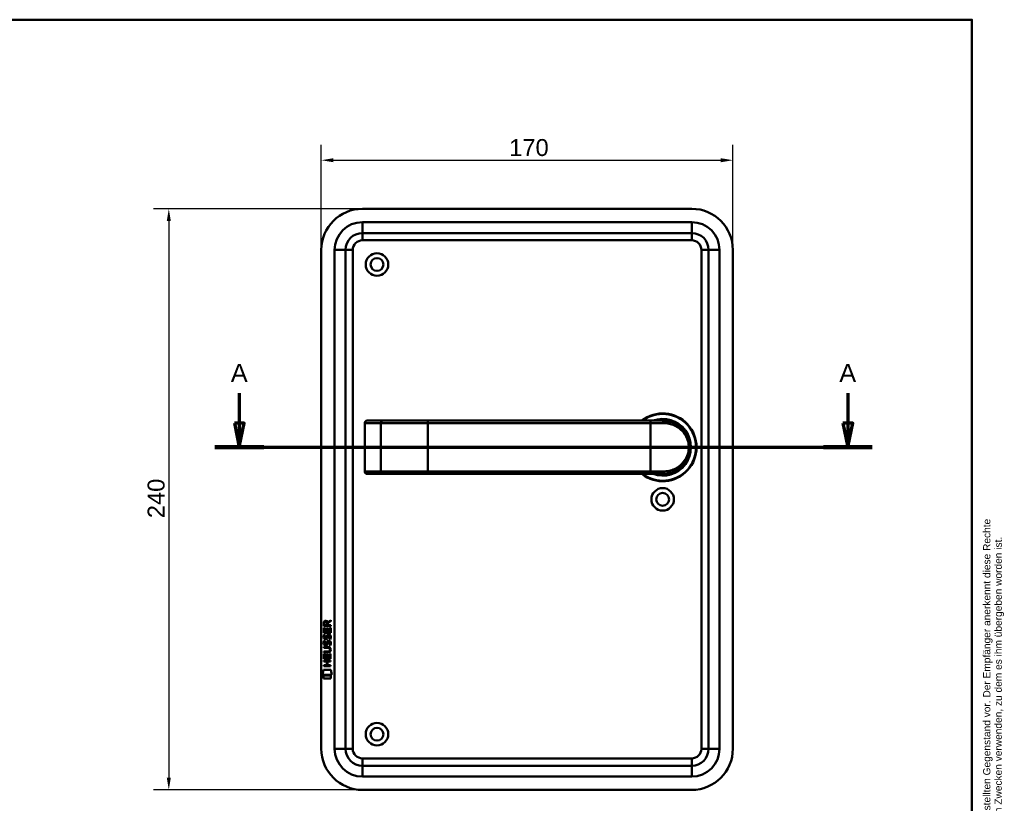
# Model space of a CAD drawing. Header units: millimetres. Extents: x 20 to 833, y 20 to 574.
# Tile 6 of 6: x 427 to 833, y 250 to 574. Entities that reach past the tile are written whole.
import ezdxf
from ezdxf.enums import TextEntityAlignment as Align

# ---------------------------------------------------------------- set-up
doc = ezdxf.new("R2010")
doc.units = ezdxf.units.MM
doc.header["$LTSCALE"] = 2
for name, color, linetype, lineweight in [('Bemaßungen(DIN)', 7, 'Continuous', 25), ('Schnittansichtslinien(DIN)', 7, 'Continuous', 70), ('Sichtbare Kanten(DIN)', 7, 'Continuous', 50), ('Sichtbare tangentiale Kanten(DIN)', 7, 'Continuous', 50), ('Skizziergeometrie(DIN)', 7, 'Continuous', 50), ('Skizzierlinie(DIN)', 7, 'Continuous', 25), ('Symbole(DIN)', 7, 'Continuous', 25)]:
    doc.layers.add(name, color=color, linetype=linetype, lineweight=lineweight)
doc.styles.add('Aktuell-DIN', font='arial.ttf')
doc.styles.add('Aktuell-DINGroßer Text', font='arial.ttf')
doc.styles.add('STANDARD-DIN~0', font='arial.ttf')
doc.styles.add('Textstil10', font='arial.ttf')
doc.styles.add('Textstil41', font='arial.ttf', dxfattribs={"width": 0.8})
doc.styles.add('Textstil83', font='arial.ttf', dxfattribs={"width": 0.8})
doc.dimstyles.new('CAD-LAN', dxfattribs={"dimscale": 2, "dimtxt": 3.5, "dimasz": 2.5, "dimexe": 3.175, "dimexo": 0, "dimgap": 0.8, "dimtad": 1, "dimrnd": 1e-08, "dimtxsty": 'STANDARD-DIN~0', "dimcen": 0.09, "dimdle": 10, "dimclrd": 250, "dimclre": 250, "dimclrt": 250, "dimadec": 0, "dimazin": 2, "dimtfac": 1, "dimtmove": 0, "dimatfit": 3, "dimfxl": 1, "dimtolj": 1, "dimtzin": 0, "dimlwd": 25, "dimlwe": 25, "dimarcsym": 0})

# ---------------------------------------------------------------- blocks, each defined once
blk = doc.blocks.new('Ränder Standardrahmen')
at = {"layer": 'Skizziergeometrie(DIN)', "flags": 128}
blk.add_lwpolyline([(10, 10), (10, 287), (410, 287), (410, 10), (10, 10)], dxfattribs=at)
blk = doc.blocks.new('Schriftfelder Heusser')
at = {"layer": 'Skizziergeometrie(DIN)'}
for p, q in [((101, 229.92), (101, 236.92)), ((101, 236.92), (291, 236.92)), ((111, 229.92), (111, 236.92)), ((123, 229.92), (123, 236.92)), ((232, 229.92), (232, 236.92)), ((256, 229.92), (256, 236.92)), ((291, 236.92), (291, 229.92)), ((101, 191.42), (101, 229.92)), ((101, 229.92), (291, 229.92)), ((111, 229.92), (111, 221.42)), ((123, 229.92), (123, 221.42)), ((232, 229.92), (232, 221.42)), ((256, 229.92), (256, 221.42)), ((291, 229.92), (291, 191.42)), ((101, 221.42), (291, 221.42)), ((150, 221.42), (150, 204.42)), ((198.85, 221.42), (198.85, 204.42)), ((216.35, 221.42), (216.35, 204.42)), ((238.35, 221.42), (238.35, 204.42)), ((278, 221.42), (278, 191.42)), ((278, 208.67), (291, 208.67)), ((101, 204.42), (291, 204.42)), ((142, 204.42), (142, 191.42)), ((236, 204.42), (236, 191.42)), ((278, 200.17), (291, 200.17)), ((291, 191.42), (101, 191.42))]:
    blk.add_line(p, q, dxfattribs=at)
at = {"layer": 'Skizzierlinie(DIN)'}
for p, q in [((113.5, 221.42), (113.5, 204.42)), ((118, 221.42), (118, 204.42)), ((162.35, 221.42), (162.35, 204.42)), ((166.85, 221.42), (166.85, 204.42)), ((113.5, 217.17), (150, 217.17)), ((162.35, 217.17), (278, 217.17)), ((113.5, 212.92), (150, 212.92)), ((162.35, 212.92), (278, 212.92)), ((113.5, 208.67), (150, 208.67)), ((162.35, 208.67), (278, 208.67))]:
    blk.add_line(p, q, dxfattribs=at)
for centre in [(115.75, 219.25), (164.6, 219.25), (115.75, 215.04), (164.6, 215.04), (115.75, 210.79), (164.6, 210.79), (115.75, 206.54), (164.6, 206.54)]:
    blk.add_circle(centre, 1.75, dxfattribs=at)
at = {"layer": 'Symbole(DIN)', "color": 7, "insert": (293.33, 191.7), "char_height": 1.5, "width": 182.3003, "attachment_point": 1, "rotation": 90, "line_spacing_factor": 0.944221, "style": 'Aktuell-DIN'}
blk.add_mtext('\\fArial|b0|i0;\\H1.5000;Die Schlossfabrik Heusser AG ist Eigentümerin dieses Dokumentes und behält sich alle Rechte an diesem und dem dargestellten Gegenstand vor. Der Empfänger anerkennt diese Rechte\\Pund wird das Dokument nicht ohne schriftliche Ermächtigung der Eigentümerin Dritten zugänglich machen oder zu anderen Zwecken verwenden, zu dem es ihm übergeben worden ist.\\P ', dxfattribs=at)
at = {"layer": 'Symbole(DIN)', "color": 179, "true_color": 0x262659, "style": 'Aktuell-DIN'}
for s, insert, char_height, attachment_point in [('Pos.', (106, 227), 2.489, 2), ('Menge', (117, 227), 2.489, 2), ('Benennung', (125.81, 225.38), 2.489, 4), ('B-Nummer', (234.74, 225.62), 2.489, 4), ('Material', (265.02, 225.62), 2.489, 5), ('\\fArial|b0|i0;a', (115.81, 219.53), 2, 5), ('\\fArial|b0|i0;e', (164.54, 219.53), 2, 5), ('\\fArial|b0|i0;Gezeichnet', (200.05, 219.23), 2, 4), ('\\fArial|b0|i0;b', (115.75, 215), 2, 5), ('\\fArial|b0|i0;f', (164.55, 215.06), 2, 5), ('\\fArial|b0|i0;Freigegeben', (199.92, 216), 2, 1), ('\\fArial|b0|i0;c', (115.75, 211.01), 2, 5), ('\\fArial|b0|i0;g', (164.63, 211.05), 2, 5), ('\\fArial|b0|i0;Projekt', (200, 211.98), 2, 1), ('\\fArial|b0|i0;d', (115.76, 206.55), 2, 5), ('\\fArial|b0|i0;h', (164.55, 206.57), 2, 5), ('\\fArial|b0|i0;CAD-Nr.', (200, 207.5), 2, 1), ('\\fArial|b0|i0;\\H2.0000;Massstab', (284.39, 206.37), 2, 5), ('\\fArial|b0|i0;\\H2.0000;Baugruppe', (143.1, 203.73), 2, 1), ('\\fArial|b0|i0;Zeichnungs-Nr.', (237, 203.5), 2, 1), ('\\fArial|b0|i0;\\H2.5000;4853 Murgenthal', (113.33, 192.46), 2.5, 7)]:
    blk.add_mtext(s, dxfattribs=dict(at, insert=insert, char_height=char_height, attachment_point=attachment_point))
at = {"layer": 'Symbole(DIN)', "color": 179, "true_color": 0x262659, "attachment_point": 5, "style": 'Aktuell-DIN'}
for s, insert, char_height, width in [('Änd.', (107.21, 213), 2.489, 12.3494), ('Änd.', (156.12, 212.76), 2.489, 12.3494), ('\\fArial|b0|i0;Änderung', (284.51, 202.33), 2, 12.1143)]:
    blk.add_mtext(s, dxfattribs=dict(at, insert=insert, char_height=char_height, width=width))
at = {"layer": 'Symbole(DIN)', "color": 7, "insert": (143.1, 196.62), "char_height": 4.5, "width": 90.18, "attachment_point": 4, "style": 'Aktuell-DIN'}
blk.add_mtext('\\fArial|b0|i0;\\W0.90;\\H4.5000;Heusser-Muschel Serie 3  EN179', dxfattribs=at)
at = {"layer": 'Symbole(DIN)', "color": 179, "true_color": 0x262659, "style": 'Textstil10'}
blk.add_attdef('ERSTELLUNGSDATUM_001', (217.23, 218.29), '', height=2, dxfattribs=at)
at = {"layer": 'Symbole(DIN)', "color": 179, "true_color": 0x262659}
for tag, height, style, p in [('AUTOR', 2.49, 'Aktuell-DIN', (240.03, 219.26)), ('KONTROLLDATUM', 2, 'Textstil10', (217.42, 215.04)), ('KONTROLLIERT_VON', 2, 'Textstil10', (239.98, 215.05))]:
    blk.add_attdef(tag, text='', height=height, dxfattribs=dict(at, style=style)).set_placement(p, align=Align.MIDDLE_LEFT)
at = {"layer": 'Symbole(DIN)', "color": 7, "style": 'Textstil83', "width": 0.8}
blk.add_attdef('Anfänglicher_Ansichtsmaßstab_001', (281.57, 213.34), '', height=2.3, dxfattribs=at)
at = {"layer": 'Symbole(DIN)', "color": 179, "true_color": 0x262659, "style": 'Textstil10'}
blk.add_attdef('PROJEKT', text='', height=2, dxfattribs=at).set_placement((217.77, 209.72), align=Align.BOTTOM_LEFT)
at = {"layer": 'Symbole(DIN)', "color": 7, "style": 'Textstil41', "width": 0.8}
blk.add_attdef('STATUS', text='', height=5, dxfattribs=at).set_placement((284.53, 195.86), align=Align.MIDDLE_CENTER)
blk = doc.blocks.new('*D19')
at = {"layer": 'Bemaßungen(DIN)', "color": 250, "linetype": 'Continuous', "lineweight": 25, "true_color": 0x3f3f3f, "transparency": 16777216}
for p, q in [((551.29, 478.9), (551.29, 522.31)), ((721.29, 478.9), (721.29, 522.31)), ((556.29, 515.96), (716.29, 515.96))]:
    blk.add_line(p, q, dxfattribs=at)
at = {"layer": 'Bemaßungen(DIN)', "color": 250, "linetype": 'Continuous', "true_color": 0x3f3f3f, "transparency": 16777216}
for points in [[(556.29, 516.79), (556.29, 515.12), (551.29, 515.96)], [(716.29, 516.79), (716.29, 515.12), (721.29, 515.96)]]:
    blk.add_solid(points, dxfattribs=at)
at = {"layer": 'Defpoints', "color": 0, "linetype": 'Continuous', "transparency": 16777216}
for p in [(721.29, 515.96), (551.29, 478.9), (721.29, 478.9)]:
    blk.add_point(p, dxfattribs=at)
at = {"layer": 'Bemaßungen(DIN)', "color": 250, "linetype": 'Continuous', "lineweight": 25, "true_color": 0x3f3f3f, "transparency": 16777216, "insert": (628.9, 524.7), "char_height": 7, "attachment_point": 1, "style": 'STANDARD-DIN~0'}
blk.add_mtext('\\A1;170', dxfattribs=at)
blk = doc.blocks.new('*D20')
at = {"layer": 'Bemaßungen(DIN)', "color": 250, "linetype": 'Continuous', "lineweight": 25, "true_color": 0x3f3f3f, "transparency": 16777216}
for p, q in [((568.29, 495.9), (481.94, 495.9)), ((488.29, 490.9), (488.29, 260.9)), ((568.29, 255.9), (481.94, 255.9))]:
    blk.add_line(p, q, dxfattribs=at)
at = {"layer": 'Bemaßungen(DIN)', "color": 250, "linetype": 'Continuous', "true_color": 0x3f3f3f, "transparency": 16777216}
for points in [[(487.46, 490.9), (489.12, 490.9), (488.29, 495.9)], [(487.46, 260.9), (489.12, 260.9), (488.29, 255.9)]]:
    blk.add_solid(points, dxfattribs=at)
at = {"layer": 'Defpoints', "color": 0, "linetype": 'Continuous', "transparency": 16777216}
for p in [(568.29, 495.9), (488.29, 255.9), (568.29, 255.9)]:
    blk.add_point(p, dxfattribs=at)
at = {"layer": 'Bemaßungen(DIN)', "color": 250, "linetype": 'Continuous', "lineweight": 25, "true_color": 0x3f3f3f, "transparency": 16777216, "insert": (479.54, 368.12), "char_height": 7, "attachment_point": 1, "rotation": 90, "style": 'STANDARD-DIN~0'}
blk.add_mtext('\\A1;240', dxfattribs=at)
blk = doc.blocks.new('2DTransSchnitt0')
at = {"layer": 'Schnittansichtslinien(DIN)', "linetype": 'Continuous'}
for p, q in [((258.71, 209.9), (258.71, 203.7)), ((384.39, 209.9), (384.39, 203.7)), ((257.71, 203.7), (258.71, 198.7)), ((259.71, 203.7), (257.71, 203.7)), ((258.71, 203.7), (258.71, 198.7)), ((258.71, 198.7), (259.71, 203.7)), ((383.39, 203.7), (384.39, 198.7)), ((385.39, 203.7), (383.39, 203.7)), ((384.39, 203.7), (384.39, 198.7)), ((384.39, 198.7), (385.39, 203.7)), ((253.65, 198.7), (389.44, 198.7))]:
    blk.add_line(p, q, dxfattribs=at)
at = {"layer": 'Schnittansichtslinien(DIN)', "linetype": 'Continuous', "lineweight": 140}
for p, q in [((253.65, 198.7), (263.76, 198.7)), ((379.33, 198.7), (389.44, 198.7))]:
    blk.add_line(p, q, dxfattribs=at)
at = {"layer": 'Schnittansichtslinien(DIN)', "linetype": 'Continuous', "flags": 128}
for points in [[(257.71, 203.7), (258.71, 198.7), (259.71, 203.7), (257.71, 203.7)], [(383.39, 203.7), (384.39, 198.7), (385.39, 203.7), (383.39, 203.7)]]:
    blk.add_lwpolyline(points, dxfattribs=at)
at = {"layer": 'Schnittansichtslinien(DIN)'}
for points in [[(257.71, 203.7), (258.71, 198.7), (259.71, 203.7), (257.71, 203.7)], [(383.39, 203.7), (384.39, 198.7), (385.39, 203.7), (383.39, 203.7)]]:
    blk.add_solid(points, dxfattribs=at)
at = {"layer": 'Schnittansichtslinien(DIN)', "char_height": 3.73, "attachment_point": 7, "style": 'Aktuell-DINGroßer Text'}
for insert in [(256.96, 212.2), (382.63, 212.2)]:
    blk.add_mtext('A', dxfattribs=dict(at, insert=insert))

msp = doc.modelspace()

# ---------------------------------------------------------------- linework, layer by layer
at = {"layer": 'Sichtbare Kanten(DIN)'}
for p, q in [((704.29, 495.898), (568.29, 495.898)), ((568.29, 485.898), (704.29, 485.898)), ((551.29, 478.898), (551.29, 272.898)), ((561.29, 272.898), (561.29, 478.898)), ((711.29, 478.898), (711.29, 272.898)), ((721.29, 272.898), (721.29, 478.898)), ((569.24, 407.398), (569.24, 387.398)), ((570.24, 408.398), (570.259, 408.398)), ((576.812, 408.398), (570.259, 408.398)), ((576.729, 408.394), (576.729, 408.394)), ((595.29, 408.398), (576.812, 408.398)), ((687.29, 408.398), (595.29, 408.398)), ((687.29, 408.398), (692.29, 408.398)), ((570.259, 386.398), (570.24, 386.398)), ((570.259, 386.398), (576.812, 386.398)), ((576.812, 386.398), (595.29, 386.398)), ((595.29, 386.398), (687.29, 386.398)), ((692.29, 386.398), (687.29, 386.398)), ((553.967, 325.174), (555.163, 325.964)), ((555.162, 325.53), (554.02, 324.775)), ((555.163, 325.964), (555.162, 325.53)), ((552.3, 320.814), (552.302, 322.819)), ((552.302, 323.545), (552.305, 324.858)), ((555.161, 323.542), (552.302, 323.545)), ((552.302, 322.819), (552.65, 322.818)), ((552.65, 322.818), (552.649, 321.191)), ((552.653, 324.814), (552.652, 323.926)), ((552.652, 323.926), (553.67, 323.925)), ((553.543, 321.19), (553.545, 322.637)), ((553.545, 322.637), (553.893, 322.637)), ((553.67, 323.925), (553.67, 324.813)), ((553.893, 322.637), (553.892, 321.19)), ((554.02, 324.775), (554.019, 323.925)), ((554.019, 323.925), (555.161, 323.924)), ((554.81, 321.189), (554.812, 322.836)), ((554.812, 322.836), (555.16, 322.836)), ((555.16, 322.836), (555.159, 320.812)), ((555.161, 323.924), (555.161, 323.542)), ((555.159, 320.812), (552.3, 320.814)), ((552.47, 317.494), (552.808, 317.394)), ((552.472, 320.041), (552.81, 319.94)), ((552.649, 321.191), (553.543, 321.19)), ((552.668, 318.709), (552.675, 318.692)), ((553.352, 318.611), (553.363, 318.628)), ((553.892, 321.19), (554.81, 321.189)), ((554.4, 319.737), (554.389, 319.737)), ((552.295, 314.964), (553.941, 314.963)), ((552.295, 314.587), (552.295, 314.964)), ((553.965, 314.586), (552.295, 314.587)), ((552.666, 316.162), (552.673, 316.145)), ((553.35, 316.065), (553.361, 316.081)), ((554.398, 317.191), (554.387, 317.191)), ((554.845, 313.8), (554.845, 313.81)), ((552.289, 308.906), (552.29, 309.283)), ((552.29, 309.283), (555.148, 309.281)), ((552.291, 310.077), (552.293, 312.081)), ((555.15, 310.074), (552.291, 310.077)), ((552.293, 312.652), (552.294, 313.029)), ((553.939, 312.651), (552.293, 312.652)), ((552.293, 312.081), (552.642, 312.081)), ((552.294, 313.029), (553.963, 313.028)), ((552.642, 312.081), (552.64, 310.454)), ((552.64, 310.454), (553.535, 310.453)), ((553.535, 310.453), (553.536, 311.9)), ((553.536, 311.9), (553.884, 311.899)), ((553.884, 311.899), (553.883, 310.453)), ((553.883, 310.453), (554.802, 310.452)), ((554.802, 310.452), (554.803, 312.099)), ((554.803, 312.099), (555.152, 312.099)), ((555.148, 309.281), (555.148, 308.904)), ((555.152, 312.099), (555.15, 310.074)), ((551.757, 303.394), (552.216, 305.527)), ((552.216, 305.527), (555.222, 305.525)), ((552.288, 306.972), (552.288, 307.349)), ((552.288, 307.349), (553.531, 307.348)), ((555.146, 306.969), (552.288, 306.972)), ((553.532, 308.905), (552.289, 308.906)), ((553.531, 307.348), (553.532, 308.905)), ((553.889, 308.905), (553.887, 307.347)), ((553.887, 307.347), (555.147, 307.346)), ((555.148, 308.904), (553.889, 308.905)), ((555.147, 307.346), (555.146, 306.969)), ((555.222, 305.525), (555.672, 303.391)), ((555.672, 303.391), (551.757, 303.394)), ((552.215, 301.967), (552.216, 303.109)), ((555.212, 301.964), (552.215, 301.967)), ((552.216, 303.109), (555.213, 303.106)), ((555.213, 303.106), (555.212, 301.964)), ((704.29, 265.898), (568.29, 265.898)), ((568.29, 255.898), (704.29, 255.898))]:
    msp.add_line(p, q, dxfattribs=at)
for centre, radius in [((574.29, 472.898), 4.65), ((574.29, 472.898), 2.65), ((692.29, 375.898), 4.65), ((692.29, 375.898), 2.65), ((574.29, 278.898), 4.65), ((574.29, 278.898), 2.65)]:
    msp.add_circle(centre, radius, dxfattribs=at)
for centre, radius, start, end in [((568.29, 478.898), 17, 90, 180), ((704.29, 478.898), 17, 0, 90), ((568.29, 478.898), 7, 90, 180), ((704.29, 478.898), 7, 0, 90), ((692.29, 397.398), 14, 231.78679, 128.21321), ((692.29, 397.398), 13.8, 232.8542, 127.1458), ((570.24, 407.398), 1, 90, 180), ((692.29, 397.398), 11.7, 250.08028, 109.91972), ((692.29, 397.398), 11.6, 251.49137, 108.50863), ((692.29, 397.398), 11.5, 253.04257, 106.95743), ((692.29, 397.398), 11.3, 256.76803, 103.23197), ((704.938, 409.768), 8.725, 254.07765, 254.08013), ((702.348, 399.63), 0.85, 48.70094, 48.70407), ((702.348, 399.63), 0.85, 336.31546, 336.31943), ((702.348, 395.167), 0.85, 23.68057, 23.80877), ((570.24, 387.398), 1, 180, 270), ((568.29, 272.898), 17, 180, 270), ((568.29, 272.898), 7, 180, 270), ((704.29, 272.898), 17, 270, 0), ((704.29, 272.898), 7, 270, 0)]:
    msp.add_arc(centre, radius, start, end, dxfattribs=at)
for centre, major_axis, ratio, start_param, end_param in [((553.831, 324.041), (-0.976, 1.274), 0.5180415, 5.9043613, 6.8771057), ((552.439, 323.961), (-1.242, -1.64), 0.5994938, 2.7365723, 3.5673799), ((553.934, 321.82), (1.103, 3.296), 0.2312948, 2.8124619, 2.8734213), ((553.413, 319.503), (0.574, 1.004), 0.5438409, 2.7534304, 3.2137241), ((553.294, 318.636), (0.098, 0.139), 0.3641716, 4.4844927, 4.7925708), ((553.741, 318.051), (0.839, 1.642), 0.4591024, 5.9761877, 6.4975755), ((554.018, 319.52), (1.192, 3.54), 0.2215161, 2.8263053, 2.8854462), ((553.419, 316.965), (0.583, 1.012), 0.541605, 2.7569093, 3.2147406), ((553.292, 316.089), (0.098, 0.139), 0.3641716, 4.4844927, 4.7925708), ((550.124, 317.333), (4.808, -4.323), 0.3742014, 5.888113, 6.6064523), ((550.12, 310.289), (4.814, 4.313), 0.3742661, 5.9599282, 6.6783921), ((531.412, 333.637), (23.266, -20.361), 0.1371339, 6.127502, 6.402435), ((553.74, 315.506), (0.838, 1.64), 0.4594521, 5.9760112, 6.497704)]:
    msp.add_ellipse(centre, major_axis=major_axis, ratio=ratio, start_param=start_param, end_param=end_param, dxfattribs=at)
for points, knots in [([(692.29, 386.398), (693.156, 386.398), (694.87, 386.606), (697.954, 387.732), (701.024, 390.196), (702.94, 393.798), (703.406, 397.389), (703.122, 399.626), (702.616, 401.258), (701.952, 402.765), (700.425, 405.084), (697.954, 407.065), (694.868, 408.191), (693.156, 408.398), (692.29, 408.398)], [-3.4261334, -3.4261334, -3.4261334, -3.4261334, -3.1814096, -2.9366858, -2.4472382, -1.9577905, -1.7130667, -1.4683429, -1.345981, -1.2236191, -0.9788953, -0.4894476, -0.2447238, 0, 0, 0, 0]), ([(554.845, 313.81), (554.845, 313.857), (554.842, 313.904), (554.826, 314.039), (554.804, 314.127), (554.729, 314.277), (554.683, 314.339), (554.563, 314.444), (554.492, 314.485), (554.275, 314.568), (554.115, 314.585), (553.965, 314.586)], [-0.13394602, -0.13394602, -0.13394602, -0.13394602, -0.11996159, -0.11996159, -0.09310912, -0.09310912, -0.06964663, -0.06964663, -0.04519613, -0.04519613, 0, 0, 0, 0])]:
    msp.add_open_spline(points, degree=3, knots=knots, dxfattribs=at)
for points in [[(552.305, 324.858), (552.319, 325.3), (552.551, 325.762), (553.164, 325.761)], [(553.67, 324.813), (553.671, 325.086), (553.584, 325.412), (553.168, 325.412)], [(552.348, 318.562), (552.258, 318.803), (552.229, 319.036), (552.271, 319.364)], [(552.269, 316.818), (552.286, 316.957), (552.328, 317.164), (552.399, 317.337)], [(552.271, 319.364), (552.288, 319.504), (552.33, 319.71), (552.401, 319.884)], [(552.908, 318.101), (552.684, 318.134), (552.454, 318.28), (552.348, 318.562)], [(552.399, 317.337), (552.418, 317.387), (552.47, 317.494), (552.47, 317.494)], [(552.401, 319.884), (552.42, 319.933), (552.472, 320.04), (552.472, 320.041)], [(552.655, 319.476), (552.591, 319.223), (552.585, 318.999), (552.644, 318.783)], [(552.808, 317.394), (552.808, 317.394), (552.688, 317.067), (552.653, 316.929)], [(552.81, 319.94), (552.81, 319.94), (552.69, 319.614), (552.655, 319.476)], [(552.88, 318.479), (553.027, 318.419), (553.216, 318.455), (553.321, 318.569)], [(553.062, 318.089), (552.962, 318.09), (552.941, 318.097), (552.908, 318.101)], [(553.69, 318.453), (553.575, 318.243), (553.38, 318.085), (553.062, 318.089)], [(553.363, 318.628), (553.432, 318.738), (553.488, 318.901), (553.543, 319.146)], [(553.541, 316.6), (553.626, 316.968), (553.728, 317.179), (553.869, 317.346)], [(553.543, 319.146), (553.628, 319.514), (553.73, 319.725), (553.871, 319.893)], [(553.883, 318.996), (553.828, 318.756), (553.766, 318.591), (553.69, 318.453)], [(553.869, 317.346), (553.962, 317.457), (554.092, 317.529), (554.272, 317.553)], [(553.871, 319.893), (553.964, 320.003), (554.094, 320.076), (554.274, 320.1)], [(553.932, 319.195), (553.924, 319.164), (553.884, 318.998), (553.883, 318.996)], [(554.118, 319.62), (554.047, 319.531), (553.986, 319.393), (553.932, 319.195)], [(554.389, 319.737), (554.267, 319.738), (554.192, 319.705), (554.118, 319.62)], [(554.272, 317.553), (554.559, 317.591), (554.842, 317.491), (555.036, 317.175)], [(554.274, 320.1), (554.561, 320.138), (554.844, 320.038), (555.038, 319.721)], [(554.592, 318.155), (554.592, 318.155), (554.747, 318.409), (554.806, 318.693)], [(554.961, 318.068), (554.941, 318.073), (554.592, 318.155), (554.592, 318.155)], [(554.806, 318.693), (554.875, 319.027), (554.875, 319.303), (554.769, 319.5)], [(555.186, 318.786), (555.156, 318.455), (554.998, 318.126), (554.961, 318.068)], [(555.038, 319.721), (555.148, 319.541), (555.201, 319.322), (555.201, 319.052)], [(555.201, 319.052), (555.201, 318.967), (555.194, 318.881), (555.186, 318.786)], [(552.346, 316.016), (552.256, 316.256), (552.227, 316.49), (552.269, 316.818)], [(552.906, 315.555), (552.682, 315.588), (552.452, 315.733), (552.346, 316.016)], [(552.653, 316.929), (552.589, 316.677), (552.583, 316.452), (552.642, 316.236)], [(552.878, 315.932), (553.025, 315.872), (553.214, 315.908), (553.319, 316.023)], [(553.06, 315.542), (552.96, 315.543), (552.939, 315.55), (552.906, 315.555)], [(553.688, 315.907), (553.573, 315.697), (553.378, 315.538), (553.06, 315.542)], [(553.361, 316.081), (553.43, 316.191), (553.486, 316.355), (553.541, 316.6)], [(553.881, 316.449), (553.826, 316.209), (553.764, 316.045), (553.688, 315.907)], [(553.93, 316.648), (553.922, 316.618), (553.882, 316.452), (553.881, 316.449)], [(554.115, 317.073), (554.045, 316.984), (553.984, 316.846), (553.93, 316.648)], [(554.387, 317.191), (554.265, 317.191), (554.19, 317.158), (554.115, 317.073)], [(554.59, 315.608), (554.59, 315.608), (554.745, 315.862), (554.804, 316.147)], [(554.959, 315.521), (554.939, 315.526), (554.59, 315.608), (554.59, 315.608)], [(554.804, 316.147), (554.873, 316.48), (554.873, 316.756), (554.767, 316.953)], [(555.184, 316.24), (555.154, 315.909), (554.996, 315.579), (554.959, 315.521)], [(555.036, 317.175), (555.146, 316.994), (555.199, 316.775), (555.199, 316.505)], [(555.199, 316.505), (555.199, 316.42), (555.192, 316.335), (555.184, 316.24)]]:
    msp.add_open_spline(points, degree=3, dxfattribs=at)
at = {"layer": 'Sichtbare tangentiale Kanten(DIN)'}
for p, q in [((704.29, 490.398), (568.29, 490.398)), ((568.29, 490.398), (568.29, 485.898)), ((704.29, 490.398), (704.29, 485.898)), ((568.29, 482.898), (568.29, 485.898)), ((704.29, 482.898), (704.29, 485.898)), ((568.29, 482.898), (704.29, 482.898)), ((556.79, 478.898), (556.79, 272.898)), ((556.79, 478.898), (561.29, 478.898)), ((564.29, 478.898), (561.29, 478.898)), ((564.29, 272.898), (564.29, 478.898)), ((708.29, 478.898), (708.29, 272.898)), ((708.29, 478.898), (711.29, 478.898)), ((715.79, 478.898), (711.29, 478.898)), ((715.79, 272.898), (715.79, 478.898)), ((569.298, 407.398), (569.24, 407.398)), ((569.298, 387.398), (569.298, 407.398)), ((569.298, 407.398), (575.851, 407.398)), ((575.851, 387.398), (575.851, 407.398)), ((575.851, 407.398), (595.29, 407.398)), ((595.29, 408.398), (595.29, 407.398)), ((595.29, 407.398), (687.29, 407.398)), ((595.29, 407.398), (595.29, 387.398)), ((687.29, 408.398), (687.29, 407.398)), ((692.553, 407.398), (687.29, 407.398)), ((687.29, 407.398), (687.29, 387.398)), ((569.24, 387.398), (569.298, 387.398)), ((575.851, 387.398), (569.298, 387.398)), ((595.29, 387.398), (575.851, 387.398)), ((595.29, 386.398), (595.29, 387.398)), ((687.29, 387.398), (595.29, 387.398)), ((687.29, 386.398), (687.29, 387.398)), ((687.29, 387.398), (692.553, 387.398)), ((561.29, 272.898), (556.79, 272.898)), ((561.29, 272.898), (564.29, 272.898)), ((711.29, 272.898), (708.29, 272.898)), ((711.29, 272.898), (715.79, 272.898)), ((704.29, 268.898), (568.29, 268.898)), ((568.29, 265.898), (568.29, 268.898)), ((704.29, 265.898), (704.29, 268.898)), ((568.29, 265.898), (568.29, 261.398)), ((704.29, 265.898), (704.29, 261.398)), ((568.29, 261.398), (704.29, 261.398))]:
    msp.add_line(p, q, dxfattribs=at)
for centre, radius, start, end in [((568.29, 478.898), 11.5, 90, 180), ((704.29, 478.898), 11.5, 0, 90), ((568.29, 478.898), 4, 90, 180), ((704.29, 478.898), 4, 0, 90), ((568.29, 272.898), 11.5, 180, 270), ((568.29, 272.898), 4, 180, 270), ((704.29, 272.898), 4, 270, 0), ((704.29, 272.898), 11.5, 270, 0)]:
    msp.add_arc(centre, radius, start, end, dxfattribs=at)
for centre, major_axis, ratio, start_param, end_param in [((570.259, 407.398), (0, 1), 0.9612617, 0, 1.5707963), ((576.812, 407.398), (0, 1), 0.9612617, 0, 1.5707963), ((692.29, 407.398), (0, 1), 0.2631579, 4.712389, 6.2831853), ((570.259, 387.398), (0, -1), 0.9612617, 4.712389, 6.2831853), ((576.812, 387.398), (0, -1), 0.9612617, 4.712389, 6.2831853), ((692.29, 387.398), (0, -1), 0.2631579, 0, 1.5707963)]:
    msp.add_ellipse(centre, major_axis=major_axis, ratio=ratio, start_param=start_param, end_param=end_param, dxfattribs=at)
msp.add_open_spline([(692.553, 407.398), (693.381, 407.398), (694.201, 407.304), (694.98, 407.129), (695.758, 406.954), (696.496, 406.698), (697.186, 406.377), (698.565, 405.736), (699.747, 404.835), (700.697, 403.732), (701.173, 403.18), (701.59, 402.578), (701.941, 401.92), (702.117, 401.592), (702.275, 401.249), (702.415, 400.893), (702.555, 400.536), (702.676, 400.165), (702.775, 399.782), (702.973, 399.016), (703.082, 398.203), (703.081, 397.388), (703.079, 396.573), (702.967, 395.757), (702.771, 394.995), (702.379, 393.47), (701.645, 392.16), (700.689, 391.057), (699.733, 389.955), (698.561, 389.059), (697.185, 388.419), (696.498, 388.099), (695.76, 387.843), (694.981, 387.668), (694.202, 387.493), (693.381, 387.398), (692.553, 387.398)], degree=3, knots=[0, 0, 0, 0, 0.2447238, 0.2447238, 0.2447238, 0.4894476, 0.4894476, 0.4894476, 0.9788953, 0.9788953, 0.9788953, 1.2236191, 1.2236191, 1.2236191, 1.345981, 1.345981, 1.345981, 1.4683429, 1.4683429, 1.4683429, 1.7130667, 1.7130667, 1.7130667, 1.9577905, 1.9577905, 1.9577905, 2.4472382, 2.4472382, 2.4472382, 2.9366858, 2.9366858, 2.9366858, 3.1814096, 3.1814096, 3.1814096, 3.4261334, 3.4261334, 3.4261334, 3.4261334], dxfattribs=at)

# ---------------------------------------------------------------- block references
at = {"xscale": 2, "yscale": 2, "zscale": 2}
msp.add_blockref('Ränder Standardrahmen', (0, 0), dxfattribs=at)
msp.add_blockref('Schriftfelder Heusser', (238, -362.833), dxfattribs=at).add_auto_attribs({'ERSTELLUNGSDATUM_001': '02.01.2021', 'Anfänglicher_Ansichtsmaßstab_001': '1 : 2'})
at = {"layer": 'Schnittansichtslinien(DIN)', "xscale": 2, "yscale": 2, "zscale": 2}
msp.add_blockref('2DTransSchnitt0', (0, 0), dxfattribs=at)

# ---------------------------------------------------------------- dimensions: what is measured, and where the dimension line sits
at = {"layer": 'Bemaßungen(DIN)', "color": 250, "linetype": 'Continuous', "lineweight": 25, "true_color": 0x3f3f3f}
for base, p1, p2, angle, picture, middle in [((721.29, 515.955), (551.29, 478.898), (721.29, 478.898), 180, '*D19', (636.29, 515.955)), ((488.29, 255.898), (568.29, 495.898), (568.29, 255.898), 90, '*D20', (488.29, 375.898))]:
    dim = msp.add_linear_dim(base=base, p1=p1, p2=p2, angle=angle, dimstyle='CAD-LAN', override={"dimgap": 0.8, "dimdec": 2, "dimtol": 0, "dimlim": 0, "dimtp": 0, "dimtm": 0, "dimtdec": 2, "dimtofl": 0, "dimatfit": 1}, dxfattribs=at)
    dim.commit()
    dim.dimension.update_dxf_attribs({"geometry": picture, "text_midpoint": middle, "dimtype": 160})

doc.saveas('drawing.dxf')
